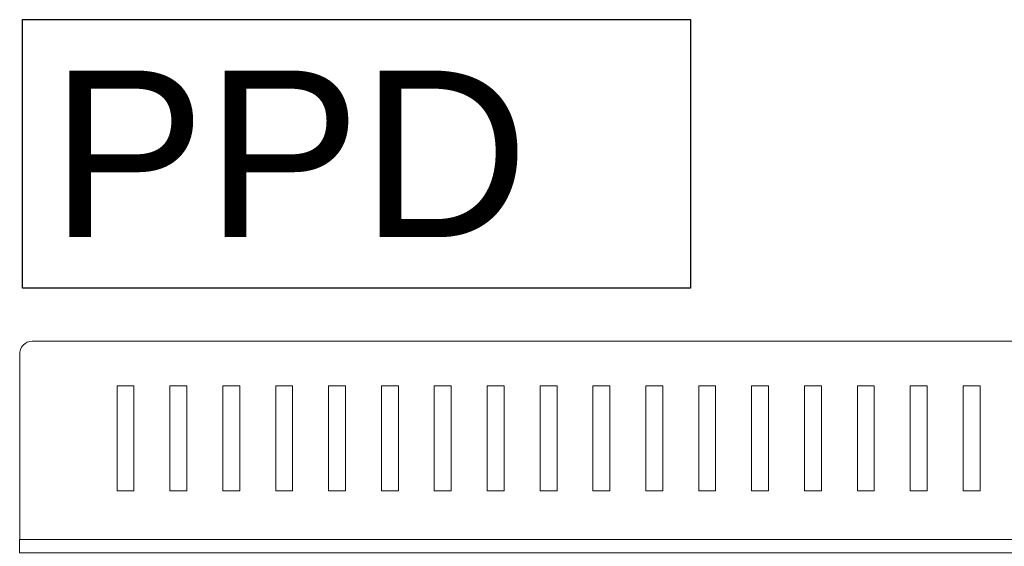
# Model space of a CAD drawing. Header units: millimetres. Extents: x 83969 to 163860, y -22594 to 4849.
# Tile 100 of 108: x 163501.32 to 163513.14, y -21339.96 to -21333.64. Entities that reach past the tile are written whole.
import ezdxf
from ezdxf.enums import TextEntityAlignment as Align

# ---------------------------------------------------------------- set-up
doc = ezdxf.new("R2010")
doc.units = ezdxf.units.MM
for name, color, linetype in [('! PT Instalacja niskoprądowa', 1, 'Continuous'), ('! PT Wyposażenie szafy RACK', 7, 'Continuous'), ('00 CCTV IP - MIWI', 10, 'Continuous')]:
    doc.layers.add(name, color=color, linetype=linetype)
doc.layers.add('BKT_szafy', color=7, linetype='Continuous', lineweight=5)
doc.styles.get("Standard").update_dxf_attribs({"font": 'arial.ttf'})

# ---------------------------------------------------------------- blocks, each defined once
blk = doc.blocks.new('Szafa rack 20U')
at = {"layer": '00 CCTV IP - MIWI'}
blk.add_lwpolyline([(-380.96, 676.09), (-300.79, 676.09), (-300.79, 643.87), (-380.96, 643.87)], close=True, dxfattribs=at)
at = {"layer": 'BKT_szafy'}
blk.add_lwpolyline([(-381.31, 635.88, -0.434201), (-379.81, 637.47), (-1.9, 637.47, -0.414214), (-0.32, 635.88), (-0.32, 635.88)], format="xyb", dxfattribs=at)
blk.add_lwpolyline([(-381.31, 635.88), (-381.31, 613.66)], dxfattribs=at)
for points in [[(-369.63, 632.11), (-367.6, 632.11), (-367.6, 619.53), (-369.63, 619.53)], [(-363.28, 632.11), (-361.25, 632.11), (-361.25, 619.53), (-363.28, 619.53)], [(-356.93, 632.11), (-354.9, 632.11), (-354.9, 619.53), (-356.93, 619.53)], [(-350.58, 632.11), (-348.55, 632.11), (-348.55, 619.53), (-350.58, 619.53)], [(-344.23, 632.11), (-342.2, 632.11), (-342.2, 619.53), (-344.23, 619.53)], [(-337.88, 632.11), (-335.85, 632.11), (-335.85, 619.53), (-337.88, 619.53)], [(-331.53, 632.11), (-329.5, 632.11), (-329.5, 619.53), (-331.53, 619.53)], [(-325.18, 632.11), (-323.15, 632.11), (-323.15, 619.53), (-325.18, 619.53)], [(-318.83, 632.11), (-316.8, 632.11), (-316.8, 619.53), (-318.83, 619.53)], [(-312.48, 632.11), (-310.45, 632.11), (-310.45, 619.53), (-312.48, 619.53)], [(-306.13, 632.11), (-304.1, 632.11), (-304.1, 619.53), (-306.13, 619.53)], [(-299.78, 632.11), (-297.75, 632.11), (-297.75, 619.53), (-299.78, 619.53)], [(-293.43, 632.11), (-291.4, 632.11), (-291.4, 619.53), (-293.43, 619.53)], [(-287.08, 632.11), (-285.05, 632.11), (-285.05, 619.53), (-287.08, 619.53)], [(-280.73, 632.11), (-278.7, 632.11), (-278.7, 619.53), (-280.73, 619.53)], [(-274.38, 632.11), (-272.35, 632.11), (-272.35, 619.53), (-274.38, 619.53)], [(-268.03, 632.11), (-266, 632.11), (-266, 619.53), (-268.03, 619.53)], [(-381.32, 613.66), (-0.32, 613.66), (-0.32, 612.07), (-381.32, 612.07)]]:
    blk.add_lwpolyline(points, close=True, dxfattribs=at)
at = {"layer": '! PT Instalacja niskoprądowa'}
blk.add_attdef('NAZWA_SZAFY', text='', height=20, dxfattribs=at).set_placement((-377.65, 659.98), align=Align.MIDDLE_LEFT)

msp = doc.modelspace()

# ---------------------------------------------------------------- block references
at = {"layer": '! PT Wyposażenie szafy RACK', "color": 7, "xscale": 0.1, "yscale": 0.1, "zscale": 0.1}
msp.add_blockref('Szafa rack 20U', (163539.449, -21401.247), dxfattribs=at).add_auto_attribs({'NAZWA_SZAFY': 'PPD'})

doc.saveas('drawing.dxf')
